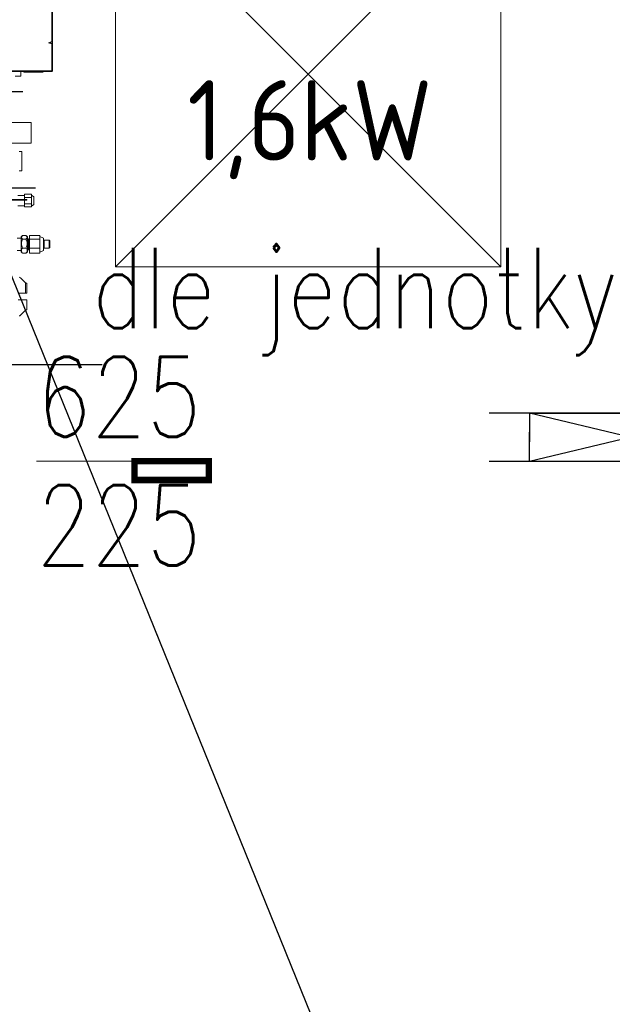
# Model space of a CAD drawing. Header units: millimetres. Extents: x -367720 to -162733, y 309172 to 337444.
# Tile 44 of 256: x -357571 to -356648, y 314600 to 316132. Entities that reach past the tile are written whole.
import ezdxf
from ezdxf.enums import TextEntityAlignment as Align

# ---------------------------------------------------------------- set-up
doc = ezdxf.new("R2010")
doc.units = ezdxf.units.MM
doc.header["$LTSCALE"] = 10
doc.header["$MEASUREMENT"] = 0
doc.linetypes.add('GESTRICHELT', pattern=[0.2815, 0.1875, -0.094])
doc.layers.get('0').update_dxf_attribs({"color": 255, "lineweight": 13})
for name, color, linetype in [('LATS_CONTROL_LINE', 2, 'Continuous'), ('LATS_PIPE_DRAIN', 4, 'Continuous'), ('VZT_elementy_odvod', 1, 'Continuous'), ('VZT_pozice', 1, 'Continuous'), ('ÚT_CHL-ovladač', 4, 'Continuous')]:
    doc.layers.add(name, color=color, linetype=linetype)
for name, color, linetype, lineweight in [('LATS_EQ_IDU', 7, 'Continuous', 0), ('LATS_SERVICE_SPACE', 1, 'Continuous', 9), ('VZ1', 6, 'Continuous', 18), ('vzt-popis', 81, 'Continuous', 20), ('vzt-popis2', 91, 'Continuous', 20), ('vzt-přívod', 2, 'Continuous', 40)]:
    doc.layers.add(name, color=color, linetype=linetype, lineweight=lineweight)
doc.styles.add('ISO8', font='ISO8.shx')
doc.styles.add('PITSIMP8', font='pitsimp8')
doc.styles.add('ROMANS', font='ROMANS.shx', dxfattribs={"height": 80})

# ---------------------------------------------------------------- blocks, each defined once
blk = doc.blocks.new('2DLUK046')
at = {"linetype": 'ByBlock'}
blk.add_line((0.6, 0.5), (-0.6, 0.5), dxfattribs=at)
at = {"color": 7}
for p, q in [((-0.25, 0), (-0.5, 0.5)), ((0, 0.5), (-0.25, 0)), ((0.25, 0), (0, 0.5)), ((0.5, 0.5), (0.25, 0))]:
    blk.add_line(p, q, dxfattribs=at)
for p, q in [((-0.5, 0.5), (-0.5, -0.1)), ((0.5, 0.5), (0.5, -0.1))]:
    blk.add_line(p, q)
at = {"color": 0, "linetype": 'GESTRICHELT'}
blk.add_line((0.5, -0.5), (-0.5, -0.5), dxfattribs=at)
at = {"linetype": 'ByBlock', "style": 'PITSIMP8', "flags": 9}
for tag, p in [('RAUM/GRUPPE', (-0.1081, 0.6556)), ('BEZEICHNUNG', (-0.1081, 0.6756)), ('POS.NR.G-LV', (-0.1081, 0.6356)), ('FABRIKAT', (-0.1081, 0.6156)), ('TYP', (-0.1081, 0.5956)), ('KENNUNG', (-0.1081, 0.5756)), ('VOLUMENSTROM', (-0.1081, 0.5356)), ('LEISTUNG', (-0.1081, 0.5556)), ('DRUCK/-STUFE', (-0.1081, 0.5156)), ('ANSCHLUSS', (-0.1081, 0.4956)), ('GROESSE', (-0.1081, 0.4756)), ('TEMPERATUR', (-0.1081, 0.4356)), ('DN', (-0.1081, 0.4556)), ('DREHZAHL', (-0.1081, 0.4156)), ('SCHUTZART', (-0.1081, 0.3956)), ('SPANNUNG/FREQUENZ', (-0.1081, 0.3756)), ('GEWICHT', (-0.1081, 0.3556)), ('FREI3', (-0.1081, 0.3356)), ('FREI2', (-0.1081, 0.3156)), ('FREI1', (-0.1081, 0.2956))]:
    blk.add_attdef(tag, text='', height=0.01, dxfattribs=at).set_placement(p, align=Align.MIDDLE)
blk = doc.blocks.new('*U63')
at = {"color": 0, "linetype": 'ByBlock', "xscale": 625, "yscale": 75, "zscale": 75, "rotation": 180}
blk.add_blockref('2DLUK046', (0, 0), dxfattribs=at)
at = {"linetype": 'ByBlock', "style": 'PITSIMP8', "flags": 9}
for tag, p in [('BEZEICHNUNG', (-0.1, 0.7)), ('RAUM/GRUPPE', (-0.1, 0.7)), ('VOLUMENSTROM', (-0.1, 0.5)), ('DRUCK/-STUFE', (-0.1, 0.5)), ('TEMPERATUR', (-0.1, 0.4)), ('SPANNUNG/FREQUENZ', (-0.1, 0.4)), ('POS.NR.G-LV', (-0.1, 0.6)), ('FABRIKAT', (-0.1, 0.6)), ('TYP', (-0.1, 0.6)), ('KENNUNG', (-0.1, 0.6)), ('LEISTUNG', (-0.1, 0.6)), ('ANSCHLUSS', (-0.1, 0.5)), ('GROESSE', (-0.1, 0.5)), ('DN', (-0.1, 0.5)), ('DREHZAHL', (-0.1, 0.4)), ('SCHUTZART', (-0.1, 0.4)), ('GEWICHT', (-0.1, 0.4)), ('FREI1', (-0.1, 0.3)), ('FREI2', (-0.1, 0.3)), ('FREI3', (-0.1, 0.3))]:
    blk.add_attdef(tag, text='', height=0.01, dxfattribs=at).set_placement(p, align=Align.MIDDLE)
blk = doc.blocks.new('LATS_IDU_LOW_STATIC_L1')
at = {"color": 0, "linetype": 'Continuous', "lineweight": -2}
for p, q in [((424.8, 240), (424.8, 87.6)), ((425.8, 87.6), (425.8, 240)), ((424.8, 87.6), (419.8, 85.8)), ((419.8, 85.8), (424.8, 84)), ((419.8, 85.8), (425.8, 85.8)), ((424.8, 84), (424.8, 42.2)), ((425.8, 85.8), (425.8, 87.6)), ((425.8, 84), (425.8, 85.8)), ((425.8, 42.2), (425.8, 84)), ((360.8, 42.2), (423.4, 42.2)), ((360.8, 41.2), (423.4, 41.2)), ((367.5, 33.8), (376.5, 33.8)), ((376.5, 33.8), (376.5, 41.2)), ((381.9, 40.1), (410.9, 40.1)), ((424.8, 42.2), (423.4, 42.2)), ((423.4, 42.2), (423.4, 41.2)), ((423.4, 42), (424.8, 42)), ((424.8, 41.2), (423.4, 41.2)), ((425.8, 42.2), (424.8, 42.2)), ((424.8, 42), (424.8, 41.2)), ((392.7, -38.3), (357.7, -38.3)), ((392.7, -70.3), (392.7, -38.3)), ((357.7, -70.3), (392.7, -70.3)), ((378, -83.4), (374, -83.4)), ((378, -113.4), (378, -83.4)), ((374, -113.4), (378, -113.4)), ((371.9, -151.7), (377.9, -151.7)), ((382, -151.8), (378.5, -151.8)), ((382, -150), (393.2, -150)), ((382, -150), (382, -154.9)), ((393.2, -150), (393.2, -152.4)), ((397, -153.8), (393.2, -151.3)), ((393.2, -152.4), (393.2, -154.9)), ((385.9, -158.3), (351, -158.3)), ((385.9, -159.3), (351, -159.3)), ((371.9, -167.9), (377.9, -167.9)), ((378.5, -167.8), (382, -167.8)), ((379.9, -159.8), (379.9, -159.3)), ((381.1, -159.8), (381.1, -159.3)), ((381.6, -159.8), (381.6, -159.3)), ((382, -154.9), (393.2, -154.9)), ((382, -154.9), (382, -158.3)), ((382, -159.3), (382, -164.7)), ((382, -164.7), (393.2, -164.7)), ((382, -164.7), (382, -169.6)), ((385.9, -159.3), (385.9, -158.3)), ((393.2, -154.9), (393.2, -159.8)), ((393.2, -159.8), (393.2, -164.7)), ((393.2, -164.7), (393.2, -167.1)), ((393.2, -168.3), (397, -165.8)), ((393.2, -167.1), (393.2, -169.6)), ((397, -153.8), (397, -154.6)), ((397, -154.6), (397, -165.8)), ((382, -169.6), (393.2, -169.6)), ((384.5, -214.1), (379.3, -214.1)), ((389.9, -214.1), (405.9, -214.1)), ((389.9, -214.1), (389.9, -219.9)), ((405.9, -214.1), (405.9, -217)), ((376.9, -218.4), (370.9, -218.4)), ((378.6, -214.6), (376.9, -216.4)), ((376.9, -216.4), (376.9, -232.7)), ((384.5, -219.9), (379.3, -219.9)), ((386.9, -216.4), (385.2, -214.6)), ((386.9, -232.7), (386.9, -216.4)), ((387.4, -219.9), (386.9, -219.9)), ((388.4, -219.4), (387.4, -219.4)), ((387.4, -232.5), (387.4, -219.4)), ((389.2, -219.9), (388.7, -219.9)), ((389.9, -219.4), (389.5, -219.4)), ((389.9, -219.9), (405.9, -219.9)), ((389.9, -219.9), (389.9, -233.7)), ((411.9, -218.4), (405.9, -215.9)), ((405.9, -217), (405.9, -219.9)), ((405.9, -219.9), (405.9, -226.8)), ((405.9, -226.8), (405.9, -233.7)), ((411.9, -237.4), (411.9, -218.4)), ((420.9, -221.7), (412.6, -221.7)), ((412.6, -222.2), (412.6, -221.7)), ((412.6, -234.1), (412.6, -222.2)), ((421.8, -222.6), (420.9, -221.7)), ((420.9, -234.1), (420.9, -221.7)), ((421.8, -222.6), (421.8, -233.2)), ((370.9, -237.4), (376.9, -237.4)), ((376.9, -232.7), (376.9, -239.4)), ((376.9, -239.4), (378.6, -241.1)), ((384.5, -233.7), (379.3, -233.7)), ((384.5, -241.7), (379.3, -241.7)), ((385.2, -241.1), (386.9, -239.4)), ((386.9, -239.4), (386.9, -232.7)), ((386.9, -235.9), (387.4, -235.9)), ((388.5, -232.5), (387.4, -232.5)), ((387.4, -236.4), (387.4, -233.2)), ((387.4, -236.4), (387.6, -236.4)), ((387.9, -235.9), (388.4, -235.9)), ((388.7, -236.4), (389.1, -236.4)), ((389.4, -235.9), (389.9, -235.9)), ((389.9, -233.7), (405.9, -233.7)), ((389.9, -233.7), (389.9, -241.7)), ((389.9, -241.7), (405.9, -241.7)), ((405.9, -233.7), (405.9, -237.7)), ((405.9, -239.9), (411.9, -237.4)), ((405.9, -237.7), (405.9, -241.7)), ((412.6, -234.1), (420.9, -234.1)), ((420.9, -234.1), (421.8, -233.2)), ((383.9, -288.1), (375.9, -280.1)), ((383.9, -304.2), (383.9, -288.1)), ((383.9, -288.1), (384.2, -288.4)), ((384.2, -288.4), (385.8, -288.4)), ((385.8, -288.4), (385.8, -304.2)), ((383.9, -304.2), (372.2, -304.2)), ((385.8, -304.2), (383.9, -304.2)), ((372.2, -314.2), (383.9, -314.2)), ((383.9, -314.2), (385.8, -314.2)), ((385.8, -314.2), (385.8, -330)), ((375.9, -338.3), (383.9, -330.3)), ((384.2, -330), (383.9, -330.3)), ((385.8, -330), (384.2, -330))]:
    blk.add_line(p, q, dxfattribs=at)
for centre, radius, start, end in [((381.9, 42.1), 2, 206.7441, 270), ((410.9, 42.1), 2, 270, 333.2559), ((377.9, -153.7), 2, 73.445, 94.7544), ((373.8, -282.2), 3, 45, 90), ((373.8, -336.2), 3, 270, 315)]:
    blk.add_arc(centre, radius, start, end, dxfattribs=at)
at = {"color": 0, "linetype": 'Continuous', "lineweight": -2, "extrusion": (0, 0, -1)}
for centre, radius, start, end in [((-424.8, 42.2), 1, 180, 270), ((-424.8, 42.2), 0.2, 180, 270), ((-412.6, -219.7), 2, 270, 289.8295), ((-412.6, -236.1), 2, 70.1705, 90)]:
    blk.add_arc(centre, radius, start, end, dxfattribs=at)
at = {"color": 0, "linetype": 'Continuous', "lineweight": -2}
for centre, major_axis, start_param, end_param in [((424.8, 87.2), (0.993, 0.394), 6.160696, 7.731492), ((424.8, 84.4), (0.993, -0.394), 4.834878, 6.405675)]:
    blk.add_ellipse(centre, major_axis=major_axis, ratio=0.310029, start_param=start_param, end_param=end_param, dxfattribs=at)
for points, degree in [([(378.6, -151.8), (378.4, -151.7), (378.1, -151.7), (377.9, -151.7)], 3), ([(377.9, -167.9), (378.1, -167.9), (378.3, -167.8), (378.4, -167.8)], 3), ([(388.7, -219.9), (388.5, -219.6), (388.4, -219.4)], 2), ([(389.5, -219.4), (389.3, -219.6), (389.2, -219.9)], 2), ([(389.9, -219.4), (389.9, -219.4), (389.9, -219.4)], 2), ([(379.3, -241.7), (379, -241.5), (378.8, -241.3), (378.6, -241.1)], 3), ([(385.2, -241.1), (385, -241.3), (384.8, -241.5), (384.5, -241.7)], 3), ([(387.4, -232.5), (387.4, -232.7), (387.4, -233), (387.4, -233.2)], 3), ([(387.4, -233.2), (387.5, -235.2), (387.5, -236.4), (387.6, -236.4)], 3), ([(387.6, -236.4), (387.8, -236.1), (387.9, -235.8)], 2), ([(388.4, -235.8), (388.6, -236.1), (388.7, -236.4)], 2), ([(389.1, -236.4), (389.3, -236.1), (389.4, -235.9)], 2)]:
    blk.add_open_spline(points, degree=degree, dxfattribs=at)
for points, knots in [([(379.7, -159.8), (379.7, -159.8), (379.7, -159.8), (379.7, -159.6), (379.7, -159.4), (379.7, -159.3)], [0, 0, 0, 0, 0.001192, 0.001192, 1, 1, 1, 1]), ([(379.3, -219.9), (378.2, -219), (377.4, -218), (377.4, -216), (378.2, -215), (379.3, -214.1)], [0, 0, 0, 0, 0.5, 0.5, 1, 1, 1, 1]), ([(384.5, -214.1), (385.6, -215), (386.4, -216), (386.4, -218), (385.6, -219), (384.5, -219.9)], [0, 0, 0, 0, 0.5, 0.5, 1, 1, 1, 1]), ([(379.3, -233.7), (378.2, -231.6), (377.4, -229.2), (377.4, -224.4), (378.2, -222), (379.3, -219.9)], [0, 0, 0, 0, 0.5, 0.5, 1, 1, 1, 1]), ([(384.5, -219.9), (385.6, -222), (386.4, -224.4), (386.4, -229.2), (385.6, -231.6), (384.5, -233.7)], [0, 0, 0, 0, 0.5, 0.5, 1, 1, 1, 1]), ([(388.4, -219.4), (388.4, -219.5), (388.5, -219.9), (388.6, -221.9), (388.6, -224.4), (388.8, -229.5), (388.9, -232.2), (389, -235.5), (389, -236.3), (389.1, -236.4)], [0, 0, 0, 0, 0.160545, 0.160545, 0.456754, 0.456754, 0.752962, 0.752962, 1, 1, 1, 1]), ([(389.4, -235.9), (389.4, -235.9), (389.4, -235.8), (389.3, -235.6), (389.2, -234.3), (389.1, -230.3), (389, -227.7), (388.9, -223.1), (388.8, -221.2), (388.7, -220.1), (388.7, -219.9), (388.7, -219.9)], [0, 0, 0, 0, 0.026201, 0.026201, 0.317322, 0.317322, 0.608443, 0.608443, 0.899563, 0.899563, 1, 1, 1, 1]), ([(389.2, -219.9), (389.2, -219.9), (389.2, -219.9), (389.3, -220.4), (389.4, -221.9), (389.5, -225.9), (389.6, -228.3), (389.7, -232.7), (389.8, -234.5), (389.9, -235.5), (389.9, -235.7), (389.9, -235.7)], [0, 0, 0, 0, 0.062011, 0.062011, 0.351782, 0.351782, 0.641553, 0.641553, 0.931324, 0.931324, 1, 1, 1, 1]), ([(389.9, -229.5), (389.8, -227.2), (389.8, -224.7), (389.6, -220.9), (389.6, -219.6), (389.5, -219.4), (389.5, -219.3), (389.5, -219.4)], [0, 0, 0, 0, 0.456663, 0.456663, 0.922646, 0.922646, 1, 1, 1, 1]), ([(379.3, -233.7), (378.2, -234.9), (377.4, -236.3), (377.4, -239.1), (378.2, -240.4), (379.3, -241.7)], [0, 0, 0, 0, 0.5, 0.5, 1, 1, 1, 1]), ([(384.5, -241.7), (385.6, -240.4), (386.4, -239.1), (386.4, -236.3), (385.6, -234.9), (384.5, -233.7)], [0, 0, 0, 0, 0.5, 0.5, 1, 1, 1, 1]), ([(387.9, -235.9), (387.9, -235.9), (387.9, -235.8), (387.8, -235.6), (387.7, -234.4), (387.7, -232.5)], [0, 0, 0, 0, 0.096958, 0.096958, 1, 1, 1, 1]), ([(388.2, -232.5), (388.3, -234.3), (388.3, -235.5), (388.4, -235.8), (388.4, -235.8), (388.4, -235.8)], [0, 0, 0, 0, 0.912247, 0.912247, 1, 1, 1, 1]), ([(388.7, -236.3), (388.7, -236.3), (388.7, -236.3), (388.6, -235.9), (388.6, -234.5), (388.5, -232.5)], [0, 0, 0, 0, 0.102334, 0.102334, 1, 1, 1, 1])]:
    blk.add_open_spline(points, degree=3, knots=knots, dxfattribs=at)
at = {"layer": 'LATS_CONTROL_LINE', "color": 2}
blk.add_line((349.4, 9.8), (379.4, 9.8), dxfattribs=at)
at = {"layer": 'LATS_PIPE_DRAIN'}
blk.add_line((349.4, -139.8), (399.4, -139.8), dxfattribs=at)
at = {"layer": 'LATS_SERVICE_SPACE', "color": 1, "ltscale": 2}
for p, q in [((524.1, 337.2), (524.1, -262.8)), ((524.1, 337.2), (1124.1, -262.8)), ((1124.1, 337.2), (524.1, -262.8)), ((1124.1, -262.8), (1124.1, 337.2)), ((524.1, -262.8), (1124.1, -262.8))]:
    blk.add_line(p, q, dxfattribs=at)
blk = doc.blocks.new('A$C44164CF6')
at = {"layer": 'vzt-popis2'}
blk.add_line((-2504.7, -3475.1, 50007.5), (-2761.8, -3475.1, 50007.5), dxfattribs=at)
at = {"layer": 'VZT_pozice', "color": 7}
blk.add_line((-2825.1, -3126.9, 7.5), (-2092.3, -4931.6, 7.5), dxfattribs=at)
at = {"layer": 'ÚT_CHL-ovladač', "const_width": 10}
blk.add_lwpolyline([(-2608.9, -3504.4), (-2608.9, -3475), (-2493.1, -3475), (-2493.1, -3504.4)], close=True, dxfattribs=at)
at = {"layer": 'LATS_EQ_IDU', "color": 1, "ltscale": 5}
blk.add_blockref('LATS_IDU_LOW_STATIC_L1', (-3162.5, -2909.6), dxfattribs=at)
at = {"layer": 'VZT_elementy_odvod', "xscale": -1, "rotation": 180}
blk.add_blockref('*U63', (-1681.3, -3437.4), dxfattribs=at)
at = {"layer": 'VZT_elementy_odvod'}
blk.add_blockref('*U63', (-1681.3, -3437.6), dxfattribs=at)
at = {"layer": 'VZ1', "extrusion": (0, -1, -1.22461e-16), "style": 'ROMANS', "width": 0.8, "flags": 1}
for tag, p in [('MATERIAL', (-2269.1, 3112.5, -14812.2)), ('PRIRUBA', (-2269.1, 3112.5, -14812.2)), ('PRUTOK', (-2269.1, 3112.5, -14812.2)), ('PLOCHA', (-2269.1, 3112.5, -14812.2)), ('OBVOD', (-2269.1, 3112.5, -14812.2)), ('NAZEV', (-2269.1, 3112.5, -14812.2)), ('USEK', (-2269.1, 3112.5, -14812.2)), ('KOTA', (-2269.1, 3112.5, -14812.2)), ('TVAR', (-2269.1, 3112.5, -14812.2)), ('NB2', (-2269.1, 3112.5, -14812.2)), ('NB1', (-2269.1, 3112.5, -14812.2)), ('POS', (-2269.1, 3112.5, -14812.2)), ('DB', (-2269.1, 3112.5, -14812.2)), ('DA', (-2269.1, 3112.5, -14812.2)), ('B2', (-2269.1, 3112.5, -14812.2)), ('A2', (-2269.1, 3112.5, -14812.2)), ('B1', (-2269.1, 3112.5, -14812.2)), ('A1', (-2269.1, 3112.5, -14812.2)), ('LT', (-2269.1, 3112.5, -14812.2)), ('MATERIAL', (99885.3, 3112.5, -14812.2)), ('PRIRUBA', (99885.3, 3112.5, -14812.2)), ('PRUTOK', (99885.3, 3112.5, -14812.2)), ('PLOCHA', (99885.3, 3112.5, -14812.2)), ('OBVOD', (99885.3, 3112.5, -14812.2)), ('NAZEV', (99885.3, 3112.5, -14812.2)), ('USEK', (99885.3, 3112.5, -14812.2)), ('KOTA', (99885.3, 3112.5, -14812.2)), ('TVAR', (99885.3, 3112.5, -14812.2)), ('NB2', (99885.3, 3112.5, -14812.2)), ('NB1', (99885.3, 3112.5, -14812.2)), ('POS', (99885.3, 3112.5, -14812.2)), ('DB', (99885.3, 3112.5, -14812.2)), ('DA', (99885.3, 3112.5, -14812.2)), ('B2', (99885.3, 3112.5, -14812.2)), ('B1', (99885.3, 3112.5, -14812.2)), ('LT', (99885.3, 3112.5, -14812.2)), ('A2', (99885.3, 3112.5, -14812.2)), ('A1', (99885.3, 3112.5, -14812.2))]:
    blk.add_attdef(tag, p, '', height=1, rotation=180, dxfattribs=at)
at = {"layer": 'VZ1', "extrusion": (1.22461e-16, 1, 4.44089e-16), "style": 'ROMANS', "width": 0.8, "flags": 1}
for tag, p in [('MATERIAL', (2269.1, 2852.5, 14812.2)), ('PRIRUBA', (2269.1, 2852.5, 14812.2)), ('IZOLACE', (2269.1, 2852.5, 14812.2)), ('PRUTOK', (2269.1, 2852.5, 14812.2)), ('PLOCHA', (2269.1, 2852.5, 14812.2)), ('NASTCE', (2269.1, 2852.5, 14812.2)), ('OBVOD', (2269.1, 2852.5, 14812.2)), ('NAZEV', (2269.1, 2852.5, 14812.2)), ('USEK', (2269.1, 2852.5, 14812.2)), ('KOTA', (2269.1, 2852.5, 14812.2)), ('TVAR', (2269.1, 2852.5, 14812.2)), ('NB2', (2269.1, 2852.5, 14812.2)), ('NB1', (2269.1, 2852.5, 14812.2)), ('POS', (2269.1, 2852.5, 14812.2)), ('VS', (2269.1, 2852.5, 14812.2)), ('B1', (2269.1, 2852.5, 14812.2)), ('A1', (2269.1, 2852.5, 14812.2)), ('LT', (2269.1, 2852.5, 14812.2)), ('MATERIAL', (-99885.3, 2852.5, 14812.2)), ('PRIRUBA', (-99885.3, 2852.5, 14812.2)), ('IZOLACE', (-99885.3, 2852.5, 14812.2)), ('PRUTOK', (-99885.3, 2852.5, 14812.2)), ('PLOCHA', (-99885.3, 2852.5, 14812.2)), ('NASTCE', (-99885.3, 2852.5, 14812.2)), ('OBVOD', (-99885.3, 2852.5, 14812.2)), ('NAZEV', (-99885.3, 2852.5, 14812.2)), ('USEK', (-99885.3, 2852.5, 14812.2)), ('KOTA', (-99885.3, 2852.5, 14812.2)), ('TVAR', (-99885.3, 2852.5, 14812.2)), ('NB2', (-99885.3, 2852.5, 14812.2)), ('NB1', (-99885.3, 2852.5, 14812.2)), ('POS', (-99885.3, 2852.5, 14812.2)), ('B1', (-99885.3, 2852.5, 14812.2)), ('VS', (-99885.3, 2852.5, 14812.2)), ('LT', (-99885.3, 2852.5, 14812.2)), ('A1', (-99885.3, 2852.5, 14812.2))]:
    blk.add_attdef(tag, p, '', height=1, dxfattribs=at)
at = {"layer": 'vzt-popis', "insert": (-2526.7, -3036.2), "char_height": 125, "attachment_point": 7, "style": 'ISO8'}
blk.add_mtext_dynamic_manual_height_columns('{\\Fisocp|c238;1,6kW}', width=304.723, gutter_width=1, heights=[0], dxfattribs=at)
at = {"layer": 'vzt-popis2', "style": 'ROMANS', "width": 0.8}
for s, p in [('dle jednotky', (-2265.8, -3205.7, 50007.5)), ('625', (-2633.2, -3374.9, 50007.5)), ('225', (-2633.2, -3574.9, 50007.5))]:
    blk.add_text(s, height=125, dxfattribs=at).set_placement(p, align=Align.MIDDLE_CENTER)
blk = doc.blocks.new('A$C44067DDB')
at = {"layer": 'VZT_pozice', "color": 2}
blk.add_line((7191.9296, 2975.2884), (7840.7841, 2975.2884), dxfattribs=at)
at = {"layer": 'VZ1', "extrusion": (1.04009e-13, 1, -4.87544e-15), "style": 'ROMANS', "width": 0.8, "flags": 1}
for tag in ['KOTA', 'USEK', 'TVAR', 'POS', 'NB2', 'NB1', 'VS', 'LT', 'D']:
    blk.add_attdef(tag, (-111318.983, 5039.0799, 11669.1415), '', height=1, dxfattribs=at)
at = {"layer": 'VZ1', "extrusion": (1, -3.06152e-16, 0), "style": 'ROMANS', "width": 0.8, "flags": 1}
for tag in ['NB2', 'NB1', 'PRUTOK', 'USEK', 'KOTA', 'NAZEV', 'PRIRUBA2', 'POS', 'MATERIAL', 'PRUMER', 'PLOCHA', 'LT', 'UHEL', 'R', 'D', 'TVAR']:
    blk.add_attdef(tag, (11669.1415, 5039.0799, 111318.983), '', height=1, rotation=90, dxfattribs=at)
at = {"layer": 'VZ1', "extrusion": (-2.71917e-32, 1, -4.44089e-16), "style": 'ROMANS', "width": 0.8, "flags": 1}
for tag, p in [('MATERIAL', (-177204.9859, 2943.2966, 11491.6104)), ('PRIRUBA', (-177204.9859, 2943.2966, 11491.6104)), ('PRUTOK', (-177204.9859, 2943.2966, 11491.6104)), ('PLOCHA', (-177204.9859, 2943.2966, 11491.6104)), ('OBVOD', (-177204.9859, 2943.2966, 11491.6104)), ('NAZEV', (-177204.9859, 2943.2966, 11491.6104)), ('KOTA', (-177204.9859, 2943.2966, 11491.6104)), ('USEK', (-177204.9859, 2943.2966, 11491.6104)), ('TVAR', (-177204.9859, 2943.2966, 11491.6104)), ('NBN', (-177204.9859, 2943.2966, 11491.6104)), ('POS', (-177204.9859, 2943.2966, 11491.6104)), ('NB3', (-177204.9859, 2943.2966, 11491.6104)), ('VS', (-177204.9859, 2943.2966, 11491.6104)), ('LT', (-177204.9859, 2943.2966, 11491.6104)), ('B', (-177204.9859, 2943.2966, 11491.6104)), ('R', (-177204.9859, 2943.2966, 11491.6104)), ('A', (-177204.9859, 2943.2966, 11491.6104)), ('MATERIAL', (-11332.888, 6131.7212, 9501.275)), ('MATERIAL', (-11332.9671, 2943.2966, 9501.275)), ('PRIRUBA', (-11332.888, 6131.7212, 9501.275)), ('PRIRUBA', (-11332.9671, 2943.2966, 9501.275)), ('PRUTOK', (-11332.888, 6131.7212, 9501.275)), ('PRUTOK', (-11332.9671, 2943.2966, 9501.275)), ('PLOCHA', (-11332.888, 6131.7212, 9501.275)), ('PLOCHA', (-11332.9671, 2943.2966, 9501.275)), ('OBVOD', (-11332.888, 6131.7212, 9501.275)), ('OBVOD', (-11332.9671, 2943.2966, 9501.275)), ('NAZEV', (-11332.888, 6131.7212, 9501.275)), ('NAZEV', (-11332.9671, 2943.2966, 9501.275)), ('KOTA', (-11332.888, 6131.7212, 9501.275)), ('USEK', (-11332.888, 6131.7212, 9501.275)), ('KOTA', (-11332.9671, 2943.2966, 9501.275)), ('USEK', (-11332.9671, 2943.2966, 9501.275)), ('TVAR', (-11332.888, 6131.7212, 9501.275)), ('TVAR', (-11332.9671, 2943.2966, 9501.275)), ('NBN', (-11332.888, 6131.7212, 9501.275)), ('NBN', (-11332.9671, 2943.2966, 9501.275)), ('POS', (-11332.888, 6131.7212, 9501.275)), ('NB3', (-11332.888, 6131.7212, 9501.275)), ('POS', (-11332.9671, 2943.2966, 9501.275)), ('NB3', (-11332.9671, 2943.2966, 9501.275)), ('VS', (-11332.888, 6131.7212, 9501.275)), ('LT', (-11332.888, 6131.7212, 9501.275)), ('VS', (-11332.9671, 2943.2966, 9501.275)), ('LT', (-11332.9671, 2943.2966, 9501.275)), ('B', (-11332.888, 6131.7212, 9501.275)), ('R', (-11332.888, 6131.7212, 9501.275)), ('A', (-11332.888, 6131.7212, 9501.275)), ('B', (-11332.9671, 2943.2966, 9501.275)), ('R', (-11332.9671, 2943.2966, 9501.275)), ('A', (-11332.9671, 2943.2966, 9501.275)), ('MATERIAL', (-109446.9123, 2943.2966, 9501.275)), ('PRIRUBA', (-109446.9123, 2943.2966, 9501.275)), ('PRUTOK', (-109446.9123, 2943.2966, 9501.275)), ('PLOCHA', (-109446.9123, 2943.2966, 9501.275)), ('OBVOD', (-109446.9123, 2943.2966, 9501.275)), ('NAZEV', (-109446.9123, 2943.2966, 9501.275)), ('KOTA', (-109446.9123, 2943.2966, 9501.275)), ('USEK', (-109446.9123, 2943.2966, 9501.275)), ('TVAR', (-109446.9123, 2943.2966, 9501.275)), ('NBN', (-109446.9123, 2943.2966, 9501.275)), ('POS', (-109446.9123, 2943.2966, 9501.275)), ('NB3', (-109446.9123, 2943.2966, 9501.275)), ('VS', (-109446.9123, 2943.2966, 9501.275)), ('LT', (-109446.9123, 2943.2966, 9501.275)), ('B', (-109446.9123, 2943.2966, 9501.275)), ('R', (-109446.9123, 2943.2966, 9501.275)), ('A', (-109446.9123, 2943.2966, 9501.275))]:
    blk.add_attdef(tag, p, '', height=1, dxfattribs=at)
at = {"layer": 'VZ1', "extrusion": (-1, 0, 0), "style": 'ROMANS', "width": 0.8, "flags": 1}
for tag, p in [('NB3', (-11312.8354, 2943.2966, -178642.0188)), ('PRUTOK', (-11312.8354, 2943.2966, -178642.0188)), ('USEK', (-11312.8354, 2943.2966, -178642.0188)), ('VS', (-11312.8354, 2943.2966, -178642.0188)), ('NAZEV', (-11312.8354, 2943.2966, -178642.0188)), ('KOTA', (-11312.8354, 2943.2966, -178642.0188)), ('POS', (-11312.8354, 2943.2966, -178642.0188)), ('MATERIAL', (-11312.8354, 2943.2966, -178642.0188)), ('PRIRUBA', (-11312.8354, 2943.2966, -178642.0188)), ('PLOCHA', (-11312.8354, 2943.2966, -178642.0188)), ('OBVOD', (-11312.8354, 2943.2966, -178642.0188)), ('R', (-11312.8354, 2943.2966, -178642.0188)), ('LT', (-11312.8354, 2943.2966, -178642.0188)), ('B', (-11312.8354, 2943.2966, -178642.0188)), ('A', (-11312.8354, 2943.2966, -178642.0188)), ('TVAR', (-11312.8354, 2943.2966, -178642.0188)), ('NB3', (-9322.5, 6131.7212, -12769.9209)), ('PRUTOK', (-9322.5, 6131.7212, -12769.9209)), ('USEK', (-9322.5, 6131.7212, -12769.9209)), ('VS', (-9322.5, 6131.7212, -12769.9209)), ('NAZEV', (-9322.5, 6131.7212, -12769.9209)), ('KOTA', (-9322.5, 6131.7212, -12769.9209)), ('POS', (-9322.5, 6131.7212, -12769.9209)), ('MATERIAL', (-9322.5, 6131.7212, -12769.9209)), ('PRIRUBA', (-9322.5, 6131.7212, -12769.9209)), ('PLOCHA', (-9322.5, 6131.7212, -12769.9209)), ('OBVOD', (-9322.5, 6131.7212, -12769.9209)), ('R', (-9322.5, 6131.7212, -12769.9209)), ('LT', (-9322.5, 6131.7212, -12769.9209)), ('B', (-9322.5, 6131.7212, -12769.9209)), ('A', (-9322.5, 6131.7212, -12769.9209)), ('TVAR', (-9322.5, 6131.7212, -12769.9209)), ('NB3', (-9322.5, 2943.2966, -12770)), ('PRUTOK', (-9322.5, 2943.2966, -12770)), ('USEK', (-9322.5, 2943.2966, -12770)), ('VS', (-9322.5, 2943.2966, -12770)), ('NAZEV', (-9322.5, 2943.2966, -12770)), ('KOTA', (-9322.5, 2943.2966, -12770)), ('POS', (-9322.5, 2943.2966, -12770)), ('MATERIAL', (-9322.5, 2943.2966, -12770)), ('PRIRUBA', (-9322.5, 2943.2966, -12770)), ('PLOCHA', (-9322.5, 2943.2966, -12770)), ('OBVOD', (-9322.5, 2943.2966, -12770)), ('R', (-9322.5, 2943.2966, -12770)), ('LT', (-9322.5, 2943.2966, -12770)), ('B', (-9322.5, 2943.2966, -12770)), ('A', (-9322.5, 2943.2966, -12770)), ('TVAR', (-9322.5, 2943.2966, -12770)), ('NB3', (-9322.5, 2943.2966, -110883.9452)), ('PRUTOK', (-9322.5, 2943.2966, -110883.9452)), ('USEK', (-9322.5, 2943.2966, -110883.9452)), ('VS', (-9322.5, 2943.2966, -110883.9452)), ('NAZEV', (-9322.5, 2943.2966, -110883.9452)), ('KOTA', (-9322.5, 2943.2966, -110883.9452)), ('POS', (-9322.5, 2943.2966, -110883.9452)), ('MATERIAL', (-9322.5, 2943.2966, -110883.9452)), ('PRIRUBA', (-9322.5, 2943.2966, -110883.9452)), ('PLOCHA', (-9322.5, 2943.2966, -110883.9452)), ('OBVOD', (-9322.5, 2943.2966, -110883.9452)), ('R', (-9322.5, 2943.2966, -110883.9452)), ('LT', (-9322.5, 2943.2966, -110883.9452)), ('B', (-9322.5, 2943.2966, -110883.9452)), ('A', (-9322.5, 2943.2966, -110883.9452)), ('TVAR', (-9322.5, 2943.2966, -110883.9452))]:
    blk.add_attdef(tag, p, '', height=1, rotation=270, dxfattribs=at)
at = {"layer": 'VZ1', "extrusion": (1, -2.32324e-14, 0), "style": 'ROMANS', "width": 0.8, "flags": 1}
for tag in ['NB2', 'NB1', 'PRUTOK', 'USEK', 'KOTA', 'NAZEV', 'PRIRUBA2', 'POS', 'MATERIAL', 'PRUMER', 'PLOCHA', 'LT', 'UHEL', 'R', 'D', 'TVAR']:
    blk.add_attdef(tag, (11224.1742, 2147.9426, 13745.0379), '', height=1, rotation=270, dxfattribs=at)
at = {"layer": 'VZ1', "extrusion": (-1.83691e-16, -1, 0), "style": 'ROMANS', "width": 0.8, "flags": 1}
for tag in ['POZNAMKA', 'NB2', 'NB1', 'DATA-HODNOTA', 'DATA-KLIC', 'PRUTOK', 'USEK', 'DRUHTLUM', 'ZETA', 'PR', 'TYP', 'NAZEV', 'POS', 'VETA']:
    blk.add_attdef(tag, (111863.9472, 3000, -10940.785), '', height=1, dxfattribs=at)
at = {"layer": 'VZ1', "extrusion": (0, 1, -1.26974e-15), "style": 'ROMANS', "width": 0.8, "flags": 1}
for tag in ['PRIRUBA2', 'MATERIAL', 'PRUMER', 'IZOLACE', 'PRUTOK', 'PLOCHA', 'NASTCE', 'NAZEV', 'KOTA', 'USEK', 'TVAR', 'POS', 'NB2', 'NB1', 'VS', 'LT', 'D']:
    blk.add_attdef(tag, (-111858.983, 2389.3275, 10075), '', height=1, dxfattribs=at)
at = {"layer": 'VZ1', "style": 'ROMANS', "width": 0.8, "flags": 1}
for tag in ['VS', 'OBVOD', 'USEK', 'IZOLACE', 'NASTCE', 'PRUTOK', 'KOTA', 'POS', 'PRIRUBA', 'PLOCHA', 'A1', 'TVAR', 'NB2', 'NB1', 'NAZEV', 'MATERIAL', 'LT', 'B1']:
    blk.add_attdef(tag, (12740, 9530), '', height=1, rotation=270, dxfattribs=at)
at = {"layer": 'VZ1', "extrusion": (0, -1, 0), "style": 'ROMANS', "width": 0.8, "flags": 1}
for tag, p in [('NBN', (179201.405, 2639.0523, -9490.3354)), ('NB3', (179201.405, 2639.0523, -9490.3354)), ('PRUTOK', (179201.405, 2639.0523, -9490.3354)), ('USEK', (179201.405, 2639.0523, -9490.3354)), ('VS', (179201.405, 2639.0523, -9490.3354)), ('NAZEV', (179201.405, 2639.0523, -9490.3354)), ('KOTA', (179201.405, 2639.0523, -9490.3354)), ('POS', (179201.405, 2639.0523, -9490.3354)), ('MATERIAL', (179201.405, 2639.0523, -9490.3354)), ('PRIRUBA', (179201.405, 2639.0523, -9490.3354)), ('PLOCHA', (179201.405, 2639.0523, -9490.3354)), ('OBVOD', (179201.405, 2639.0523, -9490.3354)), ('R', (179201.405, 2639.0523, -9490.3354)), ('LT', (179201.405, 2639.0523, -9490.3354)), ('B', (179201.405, 2639.0523, -9490.3354)), ('A', (179201.405, 2639.0523, -9490.3354)), ('TVAR', (179201.405, 2639.0523, -9490.3354)), ('NBN', (13329.3863, 2639.0523, -7500)), ('NB3', (13329.3863, 2639.0523, -7500)), ('PRUTOK', (13329.3863, 2639.0523, -7500)), ('USEK', (13329.3863, 2639.0523, -7500)), ('VS', (13329.3863, 2639.0523, -7500)), ('NAZEV', (13329.3863, 2639.0523, -7500)), ('KOTA', (13329.3863, 2639.0523, -7500)), ('POS', (13329.3863, 2639.0523, -7500)), ('MATERIAL', (13329.3863, 2639.0523, -7500)), ('PRIRUBA', (13329.3863, 2639.0523, -7500)), ('PLOCHA', (13329.3863, 2639.0523, -7500)), ('OBVOD', (13329.3863, 2639.0523, -7500)), ('R', (13329.3863, 2639.0523, -7500)), ('LT', (13329.3863, 2639.0523, -7500)), ('B', (13329.3863, 2639.0523, -7500)), ('A', (13329.3863, 2639.0523, -7500)), ('TVAR', (13329.3863, 2639.0523, -7500)), ('TVAR', (111443.3315, 2639.0523, -7500)), ('A', (111443.3315, 2639.0523, -7500)), ('B', (111443.3315, 2639.0523, -7500)), ('LT', (111443.3315, 2639.0523, -7500)), ('R', (111443.3315, 2639.0523, -7500)), ('OBVOD', (111443.3315, 2639.0523, -7500)), ('PLOCHA', (111443.3315, 2639.0523, -7500)), ('PRIRUBA', (111443.3315, 2639.0523, -7500)), ('MATERIAL', (111443.3315, 2639.0523, -7500)), ('POS', (111443.3315, 2639.0523, -7500)), ('KOTA', (111443.3315, 2639.0523, -7500)), ('NAZEV', (111443.3315, 2639.0523, -7500)), ('VS', (111443.3315, 2639.0523, -7500)), ('USEK', (111443.3315, 2639.0523, -7500)), ('PRUTOK', (111443.3315, 2639.0523, -7500)), ('NB3', (111443.3315, 2639.0523, -7500)), ('NBN', (111443.3315, 2639.0523, -7500)), ('NBN', (111443.3315, 2639.0523, -7500)), ('NB3', (111443.3315, 2639.0523, -7500)), ('PRUTOK', (111443.3315, 2639.0523, -7500)), ('USEK', (111443.3315, 2639.0523, -7500)), ('VS', (111443.3315, 2639.0523, -7500)), ('NAZEV', (111443.3315, 2639.0523, -7500)), ('KOTA', (111443.3315, 2639.0523, -7500)), ('POS', (111443.3315, 2639.0523, -7500)), ('MATERIAL', (111443.3315, 2639.0523, -7500)), ('PRIRUBA', (111443.3315, 2639.0523, -7500)), ('PLOCHA', (111443.3315, 2639.0523, -7500)), ('OBVOD', (111443.3315, 2639.0523, -7500)), ('R', (111443.3315, 2639.0523, -7500)), ('LT', (111443.3315, 2639.0523, -7500)), ('B', (111443.3315, 2639.0523, -7500)), ('A', (111443.3315, 2639.0523, -7500)), ('TVAR', (111443.3315, 2639.0523, -7500))]:
    blk.add_attdef(tag, p, '', height=1, rotation=90, dxfattribs=at)
at = {"layer": 'VZ1', "extrusion": (2.83287e-14, -1, 0), "style": 'ROMANS', "width": 0.8, "flags": 1}
for tag, p in [('IZOLACE', (4619.6938, 3000, -5099.5832)), ('NASTCE', (4619.6938, 3000, -5099.5832)), ('NB2', (4619.6938, 3000, -5099.5832)), ('NB1', (4619.6938, 3000, -5099.5832)), ('VS', (4619.6938, 3000, -5099.5832)), ('PRUTOK', (4619.6938, 3000, -5099.5832)), ('USEK', (4619.6938, 3000, -5099.5832)), ('KOTA', (4619.6938, 3000, -5099.5832)), ('NAZEV', (4619.6938, 3000, -5099.5832)), ('PRIRUBA2', (4619.6938, 3000, -5099.5832)), ('POS', (4619.6938, 3000, -5099.5832)), ('MATERIAL', (4619.6938, 3000, -5099.5832)), ('PRUMER', (4619.6938, 3000, -5099.5832)), ('PLOCHA', (4619.6938, 3000, -5099.5832)), ('LT', (4619.6938, 3000, -5099.5832)), ('D', (4619.6938, 3000, -5099.5832)), ('TVAR', (4619.6938, 3000, -5099.5832)), ('IZOLACE', (102733.639, 3000, -4512.6709)), ('NASTCE', (102733.639, 3000, -4512.6709)), ('NB2', (102733.639, 3000, -4512.6709)), ('NB1', (102733.639, 3000, -4512.6709)), ('VS', (102733.639, 3000, -4512.6709)), ('PRUTOK', (102733.639, 3000, -4512.6709)), ('USEK', (102733.639, 3000, -4512.6709)), ('KOTA', (102733.639, 3000, -4512.6709)), ('NAZEV', (102733.639, 3000, -4512.6709)), ('PRIRUBA2', (102733.639, 3000, -4512.6709)), ('POS', (102733.639, 3000, -4512.6709)), ('MATERIAL', (102733.639, 3000, -4512.6709)), ('PRUMER', (102733.639, 3000, -4512.6709)), ('PLOCHA', (102733.639, 3000, -4512.6709)), ('LT', (102733.639, 3000, -4512.6709)), ('D', (102733.639, 3000, -4512.6709)), ('TVAR', (102733.639, 3000, -4512.6709))]:
    blk.add_attdef(tag, p, '', height=1, dxfattribs=at)
at = {"layer": 'vzt-přívod', "lineweight": 30, "extrusion": (-1, 0, 0), "style": 'ROMANS', "width": 0.8, "flags": 1}
for p in [(-11312.8354, 2943.2966, -178642.0188), (-9322.5, 6131.7212, -12769.9209), (-9322.5, 2943.2966, -12770), (-9322.5, 2943.2966, -110883.9452)]:
    blk.add_attdef('NBN', p, '', height=1, rotation=270, dxfattribs=at)
at = {"layer": 'vzt-přívod', "lineweight": 30, "extrusion": (0.707107, 0.707107, 0), "style": 'ROMANS', "width": 0.8, "flags": 1}
for tag, p in [('PRIRUBA2', (-1079.1254, 2936.5022, 15975.6328)), ('MATERIAL', (-1079.1254, 2936.5022, 15975.6328)), ('PRUMER', (-1079.1254, 2936.5022, 15975.6328)), ('IZOLACE', (-1079.1254, 2936.5022, 15975.6328)), ('PRUTOK', (-1079.1254, 2936.5022, 15975.6328)), ('PLOCHA', (-1079.1254, 2936.5022, 15975.6328)), ('NASTCE', (-1079.1254, 2936.5022, 15975.6328)), ('NAZEV', (-1079.1254, 2936.5022, 15975.6328)), ('KOTA', (-1079.1254, 2936.5022, 15975.6328)), ('USEK', (-1079.1254, 2936.5022, 15975.6328)), ('TVAR', (-1079.1254, 2936.5022, 15975.6328)), ('POS', (-1079.1254, 2936.5022, 15975.6328)), ('NB2', (-1079.1254, 2936.5022, 15975.6328)), ('NB1', (-1079.1254, 2936.5022, 15975.6328)), ('VS', (-1079.1254, 2936.5022, 15975.6328)), ('LT', (-1079.1254, 2936.5022, 15975.6328)), ('D', (-1079.1254, 2936.5022, 15975.6328)), ('PRIRUBA2', (-70456.1614, 2936.5022, 85352.6688)), ('MATERIAL', (-70456.1614, 2936.5022, 85352.6688)), ('PRUMER', (-70456.1614, 2936.5022, 85352.6688)), ('IZOLACE', (-70456.1614, 2936.5022, 85352.6688)), ('PRUTOK', (-70456.1614, 2936.5022, 85352.6688)), ('PLOCHA', (-70456.1614, 2936.5022, 85352.6688)), ('NASTCE', (-70456.1614, 2936.5022, 85352.6688)), ('NAZEV', (-70456.1614, 2936.5022, 85352.6688)), ('KOTA', (-70456.1614, 2936.5022, 85352.6688)), ('USEK', (-70456.1614, 2936.5022, 85352.6688)), ('TVAR', (-70456.1614, 2936.5022, 85352.6688)), ('POS', (-70456.1614, 2936.5022, 85352.6688)), ('NB2', (-70456.1614, 2936.5022, 85352.6688)), ('NB1', (-70456.1614, 2936.5022, 85352.6688)), ('VS', (-70456.1614, 2936.5022, 85352.6688)), ('LT', (-70456.1614, 2936.5022, 85352.6688)), ('D', (-70456.1614, 2936.5022, 85352.6688))]:
    blk.add_attdef(tag, p, '', height=1, dxfattribs=at)
at = {"layer": 'vzt-přívod', "lineweight": 30, "style": 'ROMANS', "width": 0.8, "flags": 1}
for tag, p in [('USEK', (11882.7585, 10460.1981, 2936.5022)), ('UHEL', (11882.7585, 10460.1981, 2936.5022)), ('PRUTOK', (11882.7585, 10460.1981, 2936.5022)), ('KOTA', (11882.7585, 10460.1981, 2936.5022)), ('PRIRUBA2', (11882.7585, 10460.1981, 2936.5022)), ('POS', (11882.7585, 10460.1981, 2936.5022)), ('PRUMER', (11882.7585, 10460.1981, 2936.5022)), ('PLOCHA', (11882.7585, 10460.1981, 2936.5022)), ('TVAR', (11882.7585, 10460.1981, 2936.5022)), ('NB2', (11882.7585, 10460.1981, 2936.5022)), ('NB1', (11882.7585, 10460.1981, 2936.5022)), ('NAZEV', (11882.7585, 10460.1981, 2936.5022)), ('MATERIAL', (11882.7585, 10460.1981, 2936.5022)), ('LT', (11882.7585, 10460.1981, 2936.5022)), ('R', (11882.7585, 10460.1981, 2936.5022)), ('D', (11882.7585, 10460.1981, 2936.5022)), ('USEK', (109996.7036, 10460.1981, 2936.5022)), ('UHEL', (109996.7036, 10460.1981, 2936.5022)), ('PRUTOK', (109996.7036, 10460.1981, 2936.5022)), ('KOTA', (109996.7036, 10460.1981, 2936.5022)), ('PRIRUBA2', (109996.7036, 10460.1981, 2936.5022)), ('POS', (109996.7036, 10460.1981, 2936.5022)), ('PRUMER', (109996.7036, 10460.1981, 2936.5022)), ('PLOCHA', (109996.7036, 10460.1981, 2936.5022)), ('TVAR', (109996.7036, 10460.1981, 2936.5022)), ('NB2', (109996.7036, 10460.1981, 2936.5022)), ('NB1', (109996.7036, 10460.1981, 2936.5022)), ('NAZEV', (109996.7036, 10460.1981, 2936.5022)), ('MATERIAL', (109996.7036, 10460.1981, 2936.5022)), ('LT', (109996.7036, 10460.1981, 2936.5022)), ('R', (109996.7036, 10460.1981, 2936.5022)), ('D', (109996.7036, 10460.1981, 2936.5022))]:
    blk.add_attdef(tag, p, '', height=1, rotation=270, dxfattribs=at)
at = {"layer": 'vzt-přívod', "lineweight": 30, "extrusion": (-1, 0, 1.77636e-15), "style": 'ROMANS', "width": 0.8, "flags": 1}
for tag in ['IZOLACE', 'NASTCE', 'NB2', 'NB1', 'VS', 'PRUTOK', 'USEK', 'KOTA', 'NAZEV', 'POS', 'MATERIAL', 'PRIRUBA', 'PLOCHA', 'OBVOD', 'LT', 'B1', 'A1', 'TVAR']:
    blk.add_attdef(tag, (-9530, 2813.2966, -12620), '', height=1, dxfattribs=at)

msp = doc.modelspace()

# ---------------------------------------------------------------- block references
msp.add_blockref('A$C44164CF6', (-354782.9, 318920.1))

# ---------------------------------------------------------------- next in the draw order: block references
msp.add_blockref('A$C44067DDB', (-365282.9, 312620.1))

doc.saveas('drawing.dxf')
